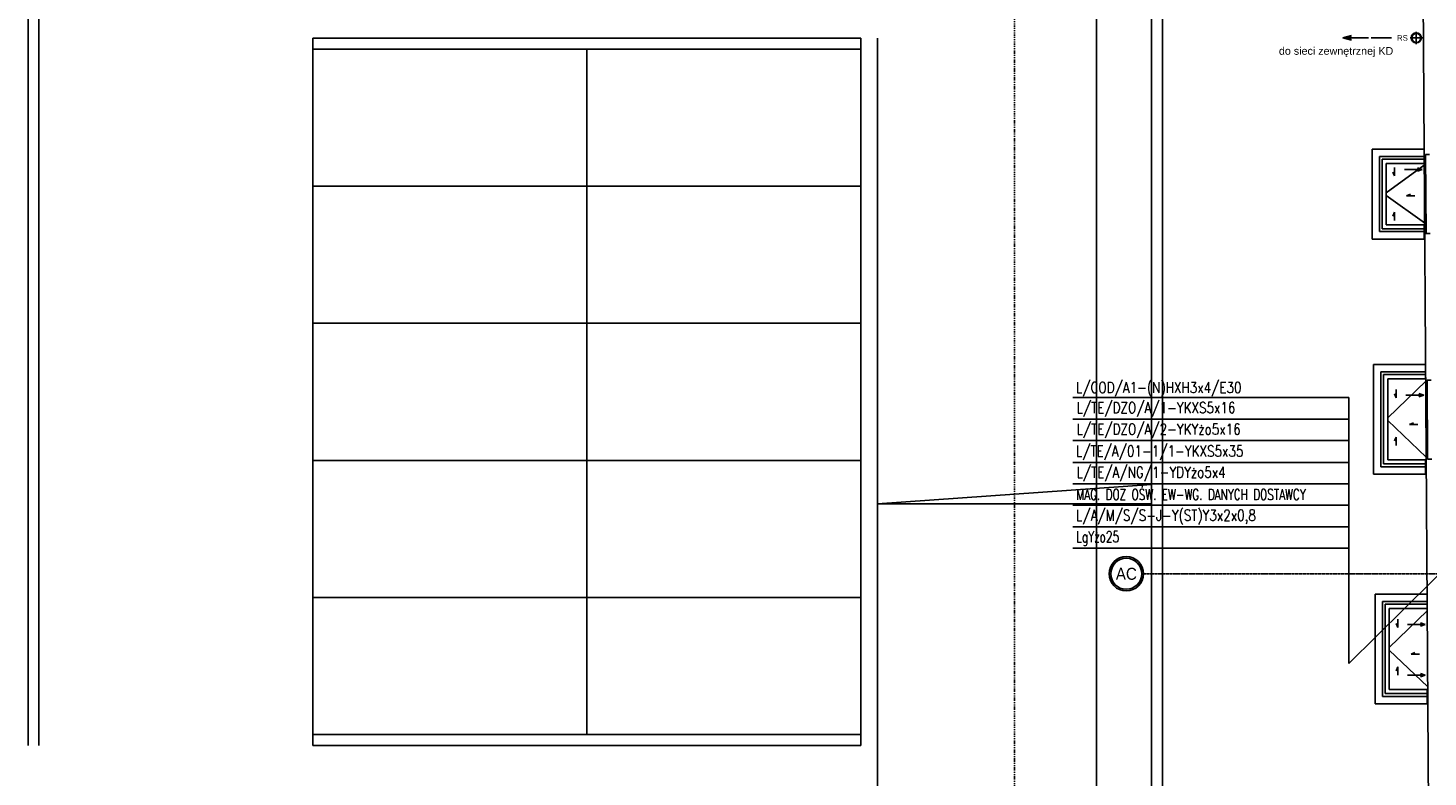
# Model space of a CAD drawing. Header units: inches. Extents: x -145354 to -97635, y 38777 to 78670.
# Tile 56 of 231: x -145354 to -142799, y 48616 to 49982. Entities that reach past the tile are written whole.
import ezdxf
from ezdxf.enums import TextEntityAlignment as Align

# ---------------------------------------------------------------- set-up
doc = ezdxf.new("R2010")
doc.units = ezdxf.units.IN
doc.header["$MEASUREMENT"] = 0
for name, pattern in [('CENTER', [2, 1.25, -0.25, 0.25, -0.25]), ('DASHDOT', [1, 0.5, -0.25, 0, -0.25]), ('DASHED', [0.75, 0.5, -0.25])]:
    doc.linetypes.add(name, pattern=pattern)
doc.layers.get('0').update_dxf_attribs({"color": 101})
for name, color, linetype in [('Cieniutko', 8, 'Continuous'), ('cokół_widok', 255, 'Continuous'), ('E35', 6, 'Continuous'), ('Ele-balustrada', 64, 'Continuous'), ('Ins-went-opis', 141, 'Continuous'), ('Ins-wod', 152, 'Continuous'), ('Ins-wod-opis', 155, 'Continuous'), ('Mkd-odpływy', 7, 'Continuous'), ('opis-drogowy', 7, 'Continuous'), ('Os-osie glowne', 8, 'CENTER'), ('Os-osie-opis', 8, 'Continuous'), ('Pzt-chodniki', 8, 'Continuous'), ('Pzt-drogi-hatch', 253, 'Continuous'), ('studzienki_widok', 52, 'Continuous'), ('W-idok', 9, 'Continuous')]:
    doc.layers.add(name, color=color, linetype=linetype)
doc.styles.add('dwg_opis duży', font='ARIAL.TTF', dxfattribs={"width": 0.9})
doc.styles.add('ROMANS', font='romans', dxfattribs={"width": 0.85})
doc.styles.add('TYTUL2', font='ARIAL.TTF')

# ---------------------------------------------------------------- blocks, each defined once
blk = doc.blocks.new('rura_spustowa')
at = {"layer": 'Ins-wod', "linetype": 'Continuous'}
for p, q in [((-11.2, 0), (11.2, 0)), ((0, -11.2), (0, 11.2))]:
    blk.add_line(p, q, dxfattribs=at)
at = {"layer": 'Ins-wod', "linetype": 'Continuous', "ltscale": 25}
for radius in [9.25, 8.25]:
    blk.add_circle((0, 0), radius, dxfattribs=at)
blk = doc.blocks.new('0630_STRZAŁKA')
at = {"ltscale": 0.5}
for points in [[(0, 0), (-3, -8.6)], [(0, 0), (0, -32.4)], [(0, 0), (3, -8.6)]]:
    blk.add_lwpolyline(points, dxfattribs=at)
blk = doc.blocks.new('_opis_osi')
blk.add_hatch(color=256).paths.add_polyline_path([(32, -32), (28.8, -32, -1), (-28.8, -32), (-32, -32, 1)])
for radius in [32, 28.8]:
    blk.add_circle((0, -32), radius)
at = {"style": 'dwg_opis duży', "width": 0.9}
blk.add_attdef('AXNAMEV', text='', height=22.4, rotation=90, dxfattribs=at).set_placement((0, -32), align=Align.MIDDLE_CENTER)
blk = doc.blocks.new('studzienka_widok')
at = {"layer": 'Ele-balustrada'}
for p, q in [((13.5, -186.5), (13.5, -13.5)), ((13.5, -13.5), (95, -13.5)), ((18.5, -181.5), (18.5, -18.5)), ((18.5, -18.5), (95, -18.5)), ((13.5, -186.5), (95, -186.5)), ((18.5, -181.5), (95, -181.5))]:
    blk.add_line(p, q, dxfattribs=at)
at = {"layer": 'studzienki_widok'}
for p, q in [((0, 0), (0, -200)), ((0, 0), (95, 0)), ((95, 0), (95, -26)), ((26, -174), (26, -26)), ((26, -26), (95, -26)), ((26, -174), (95, -174)), ((95, -200), (95, -174)), ((0, -200), (26, -200)), ((0, -200), (95, -200))]:
    blk.add_line(p, q, dxfattribs=at)
blk = doc.blocks.new('st_mała')
at = {"layer": 'Ele-balustrada'}
for p, q in [((81.5, -13.5), (0, -13.5)), ((76.5, -18.5), (0, -18.5)), ((76.5, -145.5), (76.5, -18.5)), ((81.5, -150.5), (81.5, -13.5)), ((76.5, -145.5), (0, -145.5)), ((81.5, -150.5), (0, -150.5))]:
    blk.add_line(p, q, dxfattribs=at)
at = {"layer": 'studzienki_widok'}
for p, q in [((95, 0), (0, 0)), ((0, 0), (0, -26)), ((95, 0), (95, -164)), ((69, -26), (0, -26)), ((69, -138), (69, -26)), ((69, -138), (0, -138)), ((0, -164), (0, -138)), ((95, -164), (0, -164)), ((95, -164), (69, -164))]:
    blk.add_line(p, q, dxfattribs=at)
blk = doc.blocks.new('_vxkdjhgkljhkgjhk')
for q in [(14, 6), (30.2, 0)]:
    blk.add_line((0, 0), q)

msp = doc.modelspace()

# ---------------------------------------------------------------- hatches: boundary and pattern name
at = {"layer": 'Ins-wod'}
msp.add_hatch(color=256, dxfattribs=at).paths.add_polyline_path([(-142938.81, 49968.48), (-142938.81, 49960.13), (-142954.85, 49964.31)])

# ---------------------------------------------------------------- linework, layer by layer
at = {"layer": 'Cieniutko'}
for p, q in [((-142805.99, 49732.04), (-142875.31, 49681.9)), ((-142875.31, 49676.9), (-142805.29, 49626.94)), ((-142803.36, 49337.91), (-142872.56, 49271.22)), ((-142872.56, 49266.22), (-142802.43, 49199.48)), ((-142800.56, 48918.88), (-142869.76, 48852.14)), ((-142869.76, 48847.14), (-142799.63, 48780.43))]:
    msp.add_line(p, q, dxfattribs=at)
at = {"layer": 'cokół_widok'}
msp.add_line((-142811.01, 50483.69), (-142795.21, 48118.99), dxfattribs=at)
at = {"layer": 'E35'}
for p, q in [((-142943.52, 49308.51), (-143447.36, 49308.51)), ((-142943.52, 49308.51), (-142943.52, 48823.14)), ((-142943.52, 48823.14), (-142470.16, 49291)), ((-142943.52, 49268.82), (-143447.36, 49268.82)), ((-142943.52, 49268.82), (-143172.16, 49268.82)), ((-142943.52, 49229.57), (-143447.36, 49229.57)), ((-142943.52, 49229.57), (-143172.16, 49229.57)), ((-142943.52, 49189.52), (-143447.36, 49189.52)), ((-142943.52, 49189.52), (-143172.16, 49189.52)), ((-142943.52, 49151.07), (-143447.36, 49151.07)), ((-142943.52, 49151.07), (-143172.16, 49151.07)), ((-142943.52, 49111.82), (-143447.36, 49111.82)), ((-142943.52, 49072.57), (-143447.36, 49072.57)), ((-142943.52, 49033.31), (-143447.36, 49033.31))]:
    msp.add_line(p, q, dxfattribs=at)
at = {"layer": 'Ins-wod'}
for p, q in [((-142954.85, 49964.31), (-142938.81, 49968.48)), ((-142907.62, 49964.31), (-142954.85, 49964.31)), ((-142954.85, 49964.31), (-142938.81, 49960.13))]:
    msp.add_line(p, q, dxfattribs=at)
at = {"layer": 'Mkd-odpływy', "const_width": 3}
msp.add_lwpolyline([(-142865.51, 49964.31), (-142902.86, 49964.31)], dxfattribs=at)
at = {"layer": 'opis-drogowy'}
for p, q in [((-143803.84, 49114.26), (-143303.84, 49149.37)), ((-143303.84, 49149.37), (-143303.84, 49114.26)), ((-143803.84, 49114.26), (-143303.84, 49114.26))]:
    msp.add_line(p, q, dxfattribs=at)
at = {"layer": 'Os-osie glowne'}
msp.add_lwpolyline([(-143318.47, 48986.7), (-138010.88, 48986.7)], dxfattribs=at)
at = {"layer": 'Pzt-chodniki'}
for p, q in [((-143303.84, 51583.69), (-143303.84, 48673.69)), ((-143303.84, 51583.69), (-143303.84, 47333.54)), ((-143283.84, 51583.69), (-143283.84, 47333.54)), ((-144834.22, 48673.69), (-144834.22, 49963.69)), ((-143834.22, 49963.69), (-144834.22, 49963.69)), ((-143834.22, 48673.69), (-143834.22, 49963.69)), ((-143803.84, 48673.69), (-143803.84, 49963.69)), ((-143834.22, 49943.69), (-144834.22, 49943.69)), ((-144334.22, 48693.69), (-144334.22, 49943.69)), ((-143834.22, 49693.69), (-144834.22, 49693.69)), ((-143834.22, 49443.69), (-144834.22, 49443.69)), ((-143834.22, 49193.69), (-144834.22, 49193.69)), ((-143834.22, 48943.69), (-144834.22, 48943.69)), ((-143834.22, 48693.69), (-144834.22, 48693.69)), ((-143834.22, 48673.69), (-144834.22, 48673.69))]:
    msp.add_line(p, q, dxfattribs=at)
at = {"layer": 'Pzt-chodniki', "linetype": 'DASHED', "ltscale": 2}
for p, q in [((-143403.84, 51542.31), (-143403.84, 46772.15)), ((-143803.84, 48673.69), (-143803.84, 46646.89))]:
    msp.add_line(p, q, dxfattribs=at)
at = {"layer": 'Pzt-chodniki'}
msp.add_lwpolyline([(-139994.38, 52083.69), (-142783.84, 52083.69, 0.4142136), (-143283.84, 51583.69), (-143283.84, 48673.69)], format="xyb", dxfattribs=at)
for points in [[(-145354.22, 51150.69), (-145354.22, 48673.69)], [(-145334.22, 51130.69), (-145334.22, 48673.69)]]:
    msp.add_lwpolyline(points, dxfattribs=at)
at = {"layer": 'Pzt-drogi-hatch', "linetype": 'DASHDOT', "ltscale": 4}
msp.add_lwpolyline([(-137959.87, 50766.42), (-137959.87, 51503.69, 0.4142136), (-138809.87, 52353.69), (-142703.84, 52353.69, 0.4142136), (-143553.84, 51503.69), (-143553.84, 47333.55, 0.4142152), (-142703.83, 46483.55), (-142355.98, 46483.55)], format="xyb", dxfattribs=at)
at = {"layer": 'W-idok'}
for points in [[(-142803.62, 49751.38), (-142796.12, 49751.43)], [(-142803.62, 49751.38), (-142802.66, 49607.38), (-142795.16, 49607.43)], [(-142793.37, 49339.68), (-142800.87, 49339.63), (-142799.91, 49195.63)], [(-142799.91, 49195.63), (-142792.41, 49195.68)]]:
    msp.add_lwpolyline(points, dxfattribs=at)

# ---------------------------------------------------------------- block references
at = {"xscale": -1}
msp.add_blockref('st_mała', (-142806.31, 49761.4), dxfattribs=at)
for p in [(-142898.56, 49368.63), (-142895.76, 48949.64)]:
    msp.add_blockref('studzienka_widok', p)
at = {"layer": 'Cieniutko', "linetype": 'Continuous', "yscale": 0.5, "zscale": 0.5, "rotation": 90}
for p, xscale in [((-142860.03, 49712.64), 0.5), ((-142860.03, 49646.16), -0.5), ((-142857.29, 49307.92), 0.5), ((-142857.29, 49235.99), -0.5), ((-142854.49, 48888.85), 0.5), ((-142854.49, 48816.91), -0.5)]:
    msp.add_blockref('_vxkdjhgkljhkgjhk', p, dxfattribs=dict(at, xscale=xscale))
at = {"layer": 'Cieniutko', "linetype": 'Continuous', "xscale": 0.5, "yscale": 0.5, "zscale": 0.5}
for p in [(-142838.08, 49676.22), (-142832.84, 49259.24), (-142830.04, 48840.16)]:
    msp.add_blockref('_vxkdjhgkljhkgjhk', p, dxfattribs=at)
at = {"layer": 'Ins-went-opis', "xscale": -1, "rotation": 270}
for p in [(-142809.75, 49724.22), (-142807, 49312.47), (-142804.21, 48894.47)]:
    msp.add_blockref('0630_STRZAŁKA', p, dxfattribs=at)
at = {"layer": 'Ins-went-opis', "rotation": 270}
msp.add_blockref('0630_STRZAŁKA', (-142804.21, 48801.97), dxfattribs=at)
at = {"layer": 'Ins-wod'}
msp.add_blockref('rura_spustowa', (-142820.54, 49964.31), dxfattribs=at)
at = {"layer": 'Os-osie-opis'}
ref = msp.add_blockref('_opis_osi', (-143318.47, 48986.7), dxfattribs=dict(at, xscale=0.9799999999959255, yscale=0.9799999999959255, zscale=0.9799999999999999, rotation=270))
ref.add_attrib('AXNAMEV', 'AC', dxfattribs={"layer": '0', "height": 21.952, "style": 'dwg_opis duży', "width": 0.9}).set_placement((-143349.67, 48986.7), align=Align.MIDDLE_CENTER)

# ---------------------------------------------------------------- texts
at = {"layer": 'E35', "style": 'ROMANS'}
for s, width, p in [('L/COD/A1-(N)HXH3x4/E30', 0.8, (-143441.8, 49316.53)), ('L/TE/DZO/A/1-YKXS5x16', 0.8, (-143440.59, 49279.77)), ('L/TE/DZO/A/2-YKYżo5x16', 0.8, (-143440.59, 49240.52)), ('L/TE/A/01-1/1-YKXS5x35', 0.8, (-143441.79, 49200.47)), ('L/TE/A/NG/1-YDYżo5x4', 0.8, (-143440.59, 49162.02)), ('MAG. DOZ OŚW. EW-WG. DANYCH DOSTAWCY', 0.7, (-143441.09, 49121.35)), ('L/A/M/S/S-J-Y(ST)Y3x2x0,8', 0.8, (-143441.6, 49083.52)), ('LgYżo25', 0.7, (-143440.93, 49044.26))]:
    msp.add_text(s, height=20, dxfattribs=dict(at, width=width)).set_placement(p)
at = {"layer": 'Ins-wod', "style": 'TYTUL2'}
msp.add_text('do sieci zewnętrznej KD', height=14, dxfattribs=at).set_placement((-143071.2, 49933.52, 0))
at = {"layer": 'Ins-wod-opis', "style": 'TYTUL2'}
msp.add_text('RS', height=10.212, dxfattribs=at).set_placement((-142845.73, 49964.22), align=Align.MIDDLE)

doc.saveas('drawing.dxf')
